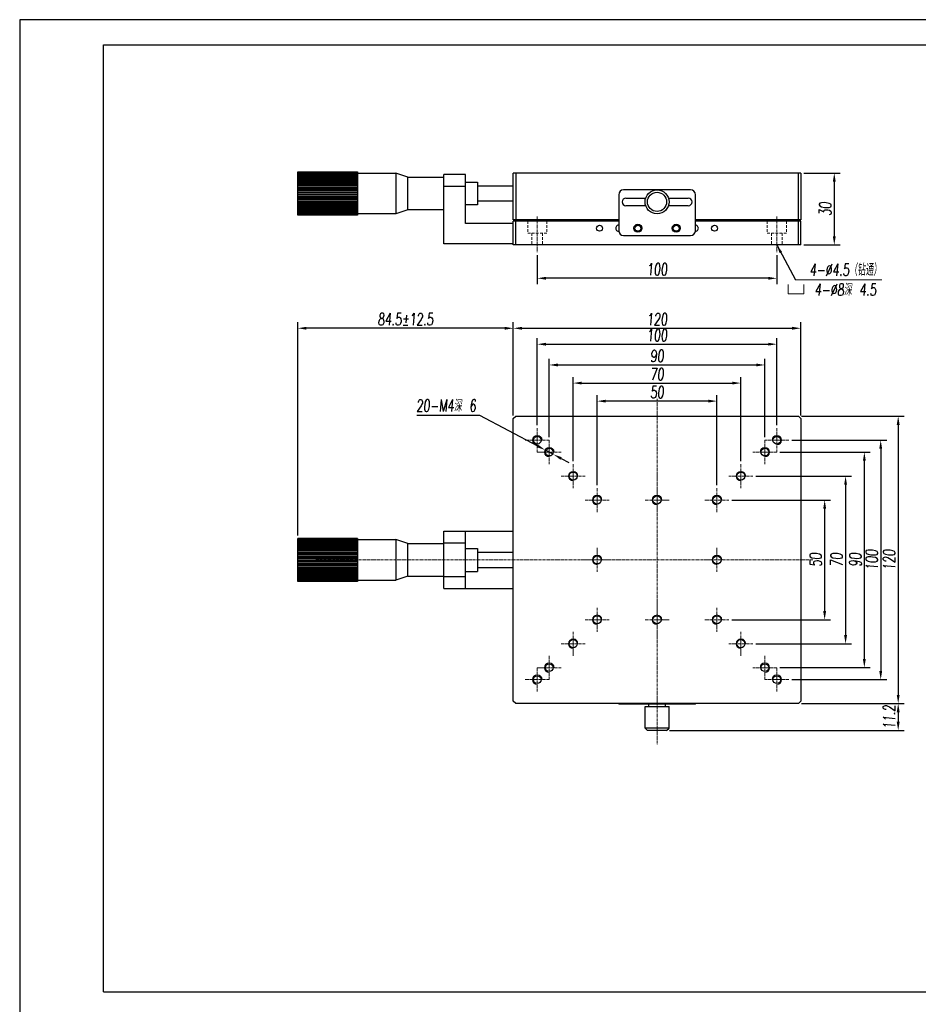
# Model space of a CAD drawing. Header units: millimetres. Extents: x 14311 to 14900, y 137 to 970.
# Tile 4 of 5: x 14311 to 14686, y 559 to 970. Entities that reach past the tile are written whole.
import ezdxf

# ---------------------------------------------------------------- set-up
doc = ezdxf.new("R2010")
doc.units = ezdxf.units.MM
doc.header["$LTSCALE"] = 0.3
doc.linetypes.add('CENTERX2', pattern=[20.32, 12.7, -2.54, 2.54, -2.54])
doc.linetypes.add('DASHED', pattern=[19.05, 12.7, -6.35])
doc.layers.add('02___PRT_ALL_AXES', color=7, linetype='Continuous')
for name, color, linetype, lineweight in [('中心线', 5, 'CENTERX2', 13), ('剖面线', 50, 'Continuous', 13), ('外框', 7, 'Continuous', 30), ('标注', 1, 'Continuous', 18), ('虚线', 6, 'DASHED', 13), ('螺纹线', 3, 'Continuous', 13)]:
    doc.layers.add(name, color=color, linetype=linetype, lineweight=lineweight)
doc.styles.get("Standard").update_dxf_attribs({"font": 'txt.shx', "width": 0.67, "oblique": 5, "bigfont": 'gbcbig.shx'})
doc.dimstyles.new('2', dxfattribs={"dimscale": 2, "dimtxt": 2.5, "dimasz": 1.8, "dimexe": 1.25, "dimexo": 0.625, "dimtad": 1, "dimdsep": 46, "dimtxsty": 'Standard', "dimcen": 1.8, "dimadec": 0, "dimazin": 0, "dimtfac": 1, "dimtmove": 0, "dimatfit": 3, "dimfxl": 0, "dimarcsym": 0})
doc.dimstyles.new('2$3', dxfattribs={"dimscale": 2, "dimtxt": 2.5, "dimasz": 1.8, "dimexe": 1.25, "dimexo": 0.625, "dimtad": 1, "dimtoh": 1, "dimdsep": 46, "dimtxsty": 'Standard', "dimcen": 1.8, "dimadec": 0, "dimazin": 0, "dimtfac": 1, "dimtmove": 0, "dimatfit": 3, "dimfxl": 0, "dimarcsym": 0})

# ---------------------------------------------------------------- blocks, each defined once
blk = doc.blocks.new('Y')
at = {"lineweight": 30}
blk.add_line((-4136.76, 2009.27), (-3862.74, 2009.27), dxfattribs=at)
for points in [[(-3857.44, 2213.99), (-4154.44, 2213.99), (-4154.44, 2003.97)], [(-4136.76, 2009.27), (-4136.76, 2208.69), (-3862.74, 2208.69)]]:
    blk.add_lwpolyline(points, dxfattribs=at)
blk = doc.blocks.new('W')
blk.add_blockref('Y', (0, 0))
blk = doc.blocks.new('2')
at = {"layer": '标注', "ltscale": 0.3}
for p, q in [((-5.625, 6.75), (-5.625, 0)), ((-5.625, 0), (3.375, 0)), ((-5.625, 0), (5.625, 0)), ((5.625, 0), (5.625, 6.75))]:
    blk.add_line(p, q, dxfattribs=at)
blk = doc.blocks.new('*D119')
at = {"layer": 'Defpoints', "color": 0}
for p in [(14530.01, 790.22), (14533.55, 788.35)]:
    blk.add_point(p, dxfattribs=at)
at = {"layer": '标注', "color": 0, "lineweight": -2}
for p, q in [((14476.55, 804.78), (14502.63, 804.78)), ((14502.63, 804.78), (14526.83, 791.91)), ((14533.55, 788.35), (14530.01, 790.22)), ((14536.72, 786.66), (14539.9, 784.97))]:
    blk.add_line(p, q, dxfattribs=at)
at = {"layer": '标注', "color": 0}
for points in [[(14527.12, 792.44), (14526.55, 791.38), (14530.01, 790.22)], [(14537.01, 787.19), (14536.44, 786.13), (14533.55, 788.35)]]:
    blk.add_solid(points, dxfattribs=at)
at = {"layer": '标注', "color": 0, "insert": (14488.73, 808.72), "char_height": 5, "attachment_point": 5}
blk.add_mtext('20-M4深 6', dxfattribs=at)
blk = doc.blocks.new('*D123')
at = {"layer": 'Defpoints', "color": 0}
for p in [(14551.78, 810.6), (14551.78, 774.29), (14601.78, 774.29)]:
    blk.add_point(p, dxfattribs=at)
at = {"layer": '标注', "color": 0, "lineweight": -2}
for p, q in [((14551.78, 775.54), (14551.78, 813.1)), ((14598.18, 810.6), (14555.38, 810.6)), ((14601.78, 775.54), (14601.78, 813.1))]:
    blk.add_line(p, q, dxfattribs=at)
at = {"layer": '标注', "color": 0}
for points in [[(14555.38, 811.2), (14555.38, 810), (14551.78, 810.6)], [(14598.18, 811.2), (14598.18, 810), (14601.78, 810.6)]]:
    blk.add_solid(points, dxfattribs=at)
at = {"layer": '标注', "color": 0, "insert": (14576.78, 814.35), "char_height": 5, "attachment_point": 5}
blk.add_mtext('50', dxfattribs=at)
blk = doc.blocks.new('*D124')
at = {"layer": 'Defpoints', "color": 0}
for p in [(14611.78, 818.13), (14541.78, 784.29), (14611.78, 784.29)]:
    blk.add_point(p, dxfattribs=at)
at = {"layer": '标注', "color": 0, "lineweight": -2}
for p, q in [((14541.78, 785.54), (14541.78, 820.63)), ((14611.78, 785.54), (14611.78, 820.63)), ((14545.38, 818.13), (14608.18, 818.13))]:
    blk.add_line(p, q, dxfattribs=at)
at = {"layer": '标注', "color": 0}
for points in [[(14545.38, 818.73), (14545.38, 817.53), (14541.78, 818.13)], [(14608.18, 818.73), (14608.18, 817.53), (14611.78, 818.13)]]:
    blk.add_solid(points, dxfattribs=at)
at = {"layer": '标注', "color": 0, "insert": (14576.78, 821.88), "char_height": 5, "attachment_point": 5}
blk.add_mtext('70', dxfattribs=at)
blk = doc.blocks.new('*D125')
at = {"layer": 'Defpoints', "color": 0}
for p in [(14621.78, 825.7), (14531.78, 794.29), (14621.78, 794.29)]:
    blk.add_point(p, dxfattribs=at)
at = {"layer": '标注', "color": 0, "lineweight": -2}
for p, q in [((14531.78, 795.54), (14531.78, 828.2)), ((14621.78, 795.54), (14621.78, 828.2)), ((14535.38, 825.7), (14618.18, 825.7))]:
    blk.add_line(p, q, dxfattribs=at)
at = {"layer": '标注', "color": 0}
for points in [[(14535.38, 826.3), (14535.38, 825.1), (14531.78, 825.7)], [(14618.18, 826.3), (14618.18, 825.1), (14621.78, 825.7)]]:
    blk.add_solid(points, dxfattribs=at)
at = {"layer": '标注', "color": 0, "insert": (14576.78, 829.45), "char_height": 5, "attachment_point": 5}
blk.add_mtext('90', dxfattribs=at)
blk = doc.blocks.new('*D128')
at = {"layer": 'Defpoints', "color": 0}
for p in [(14606.78, 769.29), (14606.78, 719.29), (14646.74, 719.29)]:
    blk.add_point(p, dxfattribs=at)
at = {"layer": '标注', "color": 0, "lineweight": -2}
for p, q in [((14608.03, 769.29), (14649.24, 769.29)), ((14646.74, 765.69), (14646.74, 722.89)), ((14608.03, 719.29), (14649.24, 719.29))]:
    blk.add_line(p, q, dxfattribs=at)
at = {"layer": '标注', "color": 0}
for points in [[(14646.14, 765.69), (14647.34, 765.69), (14646.74, 769.29)], [(14646.14, 722.89), (14647.34, 722.89), (14646.74, 719.29)]]:
    blk.add_solid(points, dxfattribs=at)
at = {"layer": '标注', "color": 0, "insert": (14642.99, 744.29), "char_height": 5, "attachment_point": 5, "rotation": 90}
blk.add_mtext('50', dxfattribs=at)
blk = doc.blocks.new('*D129')
at = {"layer": 'Defpoints', "color": 0}
for p in [(14616.78, 779.29), (14616.78, 709.29), (14655.48, 709.29)]:
    blk.add_point(p, dxfattribs=at)
at = {"layer": '标注', "color": 0, "lineweight": -2}
for p, q in [((14618.03, 779.29), (14657.98, 779.29)), ((14655.48, 775.69), (14655.48, 712.89)), ((14618.03, 709.29), (14657.98, 709.29))]:
    blk.add_line(p, q, dxfattribs=at)
at = {"layer": '标注', "color": 0}
for points in [[(14654.88, 775.69), (14656.08, 775.69), (14655.48, 779.29)], [(14654.88, 712.89), (14656.08, 712.89), (14655.48, 709.29)]]:
    blk.add_solid(points, dxfattribs=at)
at = {"layer": '标注', "color": 0, "insert": (14651.73, 744.29), "char_height": 5, "attachment_point": 5, "rotation": 90}
blk.add_mtext('70', dxfattribs=at)
blk = doc.blocks.new('*D130')
at = {"layer": 'Defpoints', "color": 0}
for p in [(14626.78, 789.29), (14663.31, 789.29), (14626.78, 699.29)]:
    blk.add_point(p, dxfattribs=at)
at = {"layer": '标注', "color": 0, "lineweight": -2}
for p, q in [((14628.03, 789.29), (14665.81, 789.29)), ((14663.31, 702.89), (14663.31, 785.69)), ((14628.03, 699.29), (14665.81, 699.29))]:
    blk.add_line(p, q, dxfattribs=at)
at = {"layer": '标注', "color": 0}
for points in [[(14662.71, 785.69), (14663.91, 785.69), (14663.31, 789.29)], [(14662.71, 702.89), (14663.91, 702.89), (14663.31, 699.29)]]:
    blk.add_solid(points, dxfattribs=at)
at = {"layer": '标注', "color": 0, "insert": (14659.56, 744.29), "char_height": 5, "attachment_point": 5, "rotation": 90}
blk.add_mtext('90', dxfattribs=at)
blk = doc.blocks.new('*D162')
at = {"layer": 'Defpoints', "color": 0}
for p in [(14426.78, 841.03), (14516.78, 803.29), (14426.78, 753.27)]:
    blk.add_point(p, dxfattribs=at)
at = {"layer": '剖面线', "color": 0, "lineweight": -2}
for p, q in [((14426.78, 754.52), (14426.78, 843.53)), ((14516.78, 804.54), (14516.78, 843.53)), ((14513.18, 841.03), (14430.38, 841.03))]:
    blk.add_line(p, q, dxfattribs=at)
at = {"layer": '剖面线', "color": 0}
for points in [[(14430.38, 841.63), (14430.38, 840.43), (14426.78, 841.03)], [(14513.18, 841.63), (14513.18, 840.43), (14516.78, 841.03)]]:
    blk.add_solid(points, dxfattribs=at)
at = {"layer": '剖面线', "color": 0, "insert": (14471.78, 844.78), "char_height": 5, "attachment_point": 5}
blk.add_mtext('84.5%%P12.5', dxfattribs=at)
blk = doc.blocks.new('*D175')
at = {"layer": 'Defpoints', "color": 0}
for p in [(14526.78, 872.75), (14626.78, 872.75), (14526.78, 861.9)]:
    blk.add_point(p, dxfattribs=at)
at = {"layer": '标注', "color": 0, "lineweight": -2}
for p, q in [((14526.78, 871.5), (14526.78, 859.4)), ((14626.78, 871.5), (14626.78, 859.4)), ((14623.18, 861.9), (14530.38, 861.9))]:
    blk.add_line(p, q, dxfattribs=at)
at = {"layer": '标注', "color": 0}
for points in [[(14530.38, 862.5), (14530.38, 861.3), (14526.78, 861.9)], [(14623.18, 862.5), (14623.18, 861.3), (14626.78, 861.9)]]:
    blk.add_solid(points, dxfattribs=at)
at = {"layer": '标注', "color": 0, "insert": (14576.78, 865.65), "char_height": 5, "attachment_point": 5}
blk.add_mtext('100', dxfattribs=at)
blk = doc.blocks.new('*D176')
at = {"layer": 'Defpoints', "color": 0, "ltscale": 0.3}
for p in [(14626.78, 834.37), (14526.78, 799.29), (14626.78, 799.29)]:
    blk.add_point(p, dxfattribs=at)
at = {"layer": '标注', "color": 0, "lineweight": -2, "ltscale": 0.3}
for p, q in [((14526.78, 800.54), (14526.78, 836.87)), ((14626.78, 800.54), (14626.78, 836.87)), ((14530.38, 834.37), (14623.18, 834.37))]:
    blk.add_line(p, q, dxfattribs=at)
at = {"layer": '标注', "color": 0, "ltscale": 0.3}
for points in [[(14530.38, 834.97), (14530.38, 833.77), (14526.78, 834.37)], [(14623.18, 834.97), (14623.18, 833.77), (14626.78, 834.37)]]:
    blk.add_solid(points, dxfattribs=at)
at = {"layer": '标注', "color": 0, "ltscale": 0.3, "insert": (14576.78, 838.12), "char_height": 5, "attachment_point": 5}
blk.add_mtext('100', dxfattribs=at)
blk = doc.blocks.new('*D177')
at = {"layer": 'Defpoints', "color": 0, "ltscale": 0.3}
for p in [(14631.78, 794.29), (14631.78, 694.29), (14670.14, 694.29)]:
    blk.add_point(p, dxfattribs=at)
at = {"layer": '标注', "color": 0, "lineweight": -2, "ltscale": 0.3}
for p, q in [((14633.03, 794.29), (14672.64, 794.29)), ((14670.14, 790.69), (14670.14, 697.89)), ((14633.03, 694.29), (14672.64, 694.29))]:
    blk.add_line(p, q, dxfattribs=at)
at = {"layer": '标注', "color": 0, "ltscale": 0.3}
for points in [[(14669.54, 790.69), (14670.74, 790.69), (14670.14, 794.29)], [(14669.54, 697.89), (14670.74, 697.89), (14670.14, 694.29)]]:
    blk.add_solid(points, dxfattribs=at)
at = {"layer": '标注', "color": 0, "ltscale": 0.3, "insert": (14666.39, 744.29), "char_height": 5, "attachment_point": 5, "rotation": 90}
blk.add_mtext('100', dxfattribs=at)
blk = doc.blocks.new('*D178')
at = {"layer": 'Defpoints', "color": 0, "ltscale": 0.3}
for p in [(14636.78, 905.81), (14636.78, 875.81), (14650.76, 875.81)]:
    blk.add_point(p, dxfattribs=at)
at = {"layer": '标注', "color": 0, "lineweight": -2, "ltscale": 0.3}
for p, q in [((14638.03, 905.81), (14653.26, 905.81)), ((14650.76, 902.21), (14650.76, 879.41)), ((14638.03, 875.81), (14653.26, 875.81))]:
    blk.add_line(p, q, dxfattribs=at)
at = {"layer": '标注', "color": 0, "ltscale": 0.3}
for points in [[(14650.16, 902.21), (14651.36, 902.21), (14650.76, 905.81)], [(14650.16, 879.41), (14651.36, 879.41), (14650.76, 875.81)]]:
    blk.add_solid(points, dxfattribs=at)
at = {"layer": '标注', "color": 0, "ltscale": 0.3, "insert": (14647.01, 890.81), "char_height": 5, "attachment_point": 5, "rotation": 90}
blk.add_mtext('30', dxfattribs=at)
blk = doc.blocks.new('*D180')
at = {"layer": 'Defpoints', "color": 0, "ltscale": 0.3}
for p in [(14636.78, 841.03), (14516.78, 803.29), (14636.78, 803.29)]:
    blk.add_point(p, dxfattribs=at)
at = {"layer": '标注', "color": 0, "lineweight": -2, "ltscale": 0.3}
for p, q in [((14516.78, 804.54), (14516.78, 843.53)), ((14636.78, 804.54), (14636.78, 843.53)), ((14520.38, 841.03), (14633.18, 841.03))]:
    blk.add_line(p, q, dxfattribs=at)
at = {"layer": '标注', "color": 0, "ltscale": 0.3}
for points in [[(14520.38, 841.63), (14520.38, 840.43), (14516.78, 841.03)], [(14633.18, 841.63), (14633.18, 840.43), (14636.78, 841.03)]]:
    blk.add_solid(points, dxfattribs=at)
at = {"layer": '标注', "color": 0, "ltscale": 0.3, "insert": (14576.78, 844.78), "char_height": 5, "attachment_point": 5}
blk.add_mtext('120', dxfattribs=at)
blk = doc.blocks.new('*D181')
at = {"layer": 'Defpoints', "color": 0, "ltscale": 0.3}
for p in [(14635.78, 804.29), (14635.78, 684.29), (14677.44, 684.29)]:
    blk.add_point(p, dxfattribs=at)
at = {"layer": '标注', "color": 0, "lineweight": -2, "ltscale": 0.3}
for p, q in [((14637.03, 804.29), (14679.94, 804.29)), ((14677.44, 800.69), (14677.44, 687.89)), ((14637.03, 684.29), (14679.94, 684.29))]:
    blk.add_line(p, q, dxfattribs=at)
at = {"layer": '标注', "color": 0, "ltscale": 0.3}
for points in [[(14676.84, 800.69), (14678.04, 800.69), (14677.44, 804.29)], [(14676.84, 687.89), (14678.04, 687.89), (14677.44, 684.29)]]:
    blk.add_solid(points, dxfattribs=at)
at = {"layer": '标注', "color": 0, "ltscale": 0.3, "insert": (14673.69, 744.29), "char_height": 5, "attachment_point": 5, "rotation": 90}
blk.add_mtext('120', dxfattribs=at)
blk = doc.blocks.new('*D182')
at = {"layer": 'Defpoints', "color": 0, "ltscale": 0.3}
for p in [(14635.78, 684.29), (14580.78, 673.09), (14677.44, 673.09)]:
    blk.add_point(p, dxfattribs=at)
at = {"layer": '标注', "color": 0, "lineweight": -2, "ltscale": 0.3}
for p, q in [((14637.03, 684.29), (14679.94, 684.29)), ((14677.44, 680.69), (14677.44, 676.69)), ((14582.03, 673.09), (14679.94, 673.09))]:
    blk.add_line(p, q, dxfattribs=at)
at = {"layer": '标注', "color": 0, "ltscale": 0.3}
for points in [[(14676.84, 680.69), (14678.04, 680.69), (14677.44, 684.29)], [(14676.84, 676.69), (14678.04, 676.69), (14677.44, 673.09)]]:
    blk.add_solid(points, dxfattribs=at)
at = {"layer": '标注', "color": 0, "ltscale": 0.3, "insert": (14673.69, 678.69), "char_height": 5, "attachment_point": 5, "rotation": 90}
blk.add_mtext('11.2', dxfattribs=at)

msp = doc.modelspace()

# ---------------------------------------------------------------- linework, layer by layer
at = {"color": 7, "linetype": 'Continuous'}
for p, q in [((14426.78, 906.207), (14426.78, 906.291)), ((14426.78, 906.291), (14451.78, 906.291)), ((14451.78, 906.207), (14426.78, 906.207)), ((14426.78, 906.046), (14426.78, 906.185)), ((14426.78, 906.185), (14451.78, 906.185)), ((14426.78, 905.377), (14426.78, 906.019)), ((14451.78, 906.019), (14426.78, 906.019)), ((14426.78, 905.982), (14451.78, 905.982)), ((14451.78, 905.735), (14426.78, 905.735)), ((14426.78, 905.684), (14451.78, 905.684)), ((14426.78, 903.05), (14426.78, 905.358)), ((14451.78, 905.358), (14426.78, 905.358)), ((14426.78, 905.294), (14451.78, 905.294)), ((14451.78, 904.894), (14426.78, 904.894)), ((14426.78, 904.816), (14451.78, 904.816)), ((14451.78, 906.291), (14451.78, 894.909)), ((14451.78, 905.807), (14467.78, 905.807)), ((14467.78, 905.807), (14467.78, 888.807)), ((14472.78, 904.107), (14467.78, 905.807)), ((14487.78, 876.307), (14487.78, 905.307)), ((14496.78, 905.307), (14487.78, 905.307)), ((14496.78, 884.807), (14496.78, 905.307)), ((14516.78, 886.307), (14516.78, 905.807)), ((14636.78, 905.807), (14516.78, 905.807)), ((14517.78, 905.807), (14517.78, 886.307)), ((14635.78, 886.307), (14635.78, 905.807)), ((14636.78, 905.807), (14636.78, 886.307)), ((14451.78, 904.346), (14426.78, 904.346)), ((14426.78, 904.257), (14451.78, 904.257)), ((14451.78, 903.721), (14426.78, 903.721)), ((14426.78, 903.621), (14451.78, 903.621)), ((14426.78, 901.512), (14426.78, 903.026)), ((14451.78, 903.026), (14426.78, 903.026)), ((14426.78, 902.916), (14451.78, 902.916)), ((14451.78, 902.269), (14426.78, 902.269)), ((14426.78, 902.149), (14451.78, 902.149)), ((14426.78, 900.681), (14426.78, 901.457)), ((14451.78, 901.457), (14426.78, 901.457)), ((14426.78, 901.33), (14451.78, 901.33)), ((14426.78, 899.72), (14426.78, 900.599)), ((14451.78, 900.599), (14426.78, 900.599)), ((14472.78, 890.507), (14472.78, 904.107)), ((14472.78, 904.107), (14487.78, 904.107)), ((14496.78, 902.107), (14501.78, 902.107)), ((14501.78, 902.107), (14501.78, 892.507)), ((14501.78, 900.507), (14516.78, 900.507)), ((14426.78, 900.466), (14451.78, 900.466)), ((14426.78, 893.158), (14426.78, 899.705)), ((14451.78, 899.705), (14426.78, 899.705)), ((14426.78, 899.568), (14451.78, 899.568)), ((14451.78, 898.785), (14426.78, 898.785)), ((14426.78, 898.645), (14451.78, 898.645)), ((14451.78, 897.849), (14426.78, 897.849)), ((14426.78, 897.707), (14451.78, 897.707)), ((14451.78, 896.907), (14426.78, 896.907)), ((14426.78, 896.765), (14451.78, 896.765)), ((14487.78, 900.307), (14496.78, 900.307)), ((14560.78, 896.807), (14560.78, 881.807)), ((14590.78, 898.807), (14562.78, 898.807)), ((14592.78, 881.807), (14592.78, 896.807)), ((14451.78, 895.97), (14426.78, 895.97)), ((14426.78, 895.829), (14451.78, 895.829)), ((14451.78, 895.047), (14426.78, 895.047)), ((14426.78, 894.909), (14451.78, 894.909)), ((14451.78, 894.149), (14426.78, 894.149)), ((14426.78, 894.016), (14451.78, 894.016)), ((14451.78, 893.285), (14426.78, 893.285)), ((14426.78, 893.158), (14451.78, 893.158)), ((14426.78, 892.346), (14426.78, 893.124)), ((14451.78, 892.465), (14426.78, 892.465)), ((14426.78, 892.346), (14451.78, 892.346)), ((14451.78, 894.88), (14451.78, 894.016)), ((14451.78, 893.935), (14451.78, 893.158)), ((14451.78, 893.123), (14451.78, 891.588)), ((14501.78, 892.507), (14496.78, 892.507)), ((14516.78, 894.107), (14501.78, 894.107)), ((14563.78, 895.407), (14572.054, 895.407)), ((14581.506, 895.407), (14589.78, 895.407)), ((14426.78, 891.588), (14426.78, 892.253)), ((14451.78, 891.699), (14426.78, 891.699)), ((14426.78, 891.588), (14451.78, 891.588)), ((14426.78, 890.268), (14426.78, 891.553)), ((14451.78, 890.994), (14426.78, 890.994)), ((14426.78, 890.893), (14451.78, 890.893)), ((14451.78, 890.358), (14426.78, 890.358)), ((14426.78, 890.268), (14451.78, 890.268)), ((14426.78, 888.324), (14426.78, 890.237)), ((14451.78, 889.798), (14426.78, 889.798)), ((14426.78, 889.721), (14451.78, 889.721)), ((14451.78, 889.321), (14426.78, 889.321)), ((14426.78, 889.256), (14451.78, 889.256)), ((14451.78, 888.931), (14426.78, 888.931)), ((14426.78, 888.88), (14451.78, 888.88)), ((14451.78, 888.633), (14426.78, 888.633)), ((14426.78, 888.596), (14451.78, 888.596)), ((14451.78, 888.43), (14426.78, 888.43)), ((14426.78, 888.407), (14451.78, 888.407)), ((14451.78, 888.324), (14426.78, 888.324)), ((14451.78, 891.552), (14451.78, 890.268)), ((14451.78, 890.237), (14451.78, 889.256)), ((14451.78, 889.232), (14451.78, 888.596)), ((14467.78, 888.807), (14451.78, 888.807)), ((14451.78, 888.582), (14451.78, 888.43)), ((14451.78, 888.407), (14451.78, 888.324)), ((14472.78, 890.507), (14467.78, 888.807)), ((14487.78, 890.507), (14472.78, 890.507)), ((14572.054, 892.207), (14563.78, 892.207)), ((14589.78, 892.207), (14581.506, 892.207)), ((14516.78, 884.807), (14496.78, 884.807)), ((14560.78, 886.307), (14516.78, 886.307)), ((14516.78, 875.807), (14516.78, 885.807)), ((14560.78, 885.807), (14516.78, 885.807)), ((14517.78, 875.807), (14517.78, 885.807)), ((14636.78, 886.307), (14592.78, 886.307)), ((14636.78, 885.807), (14592.78, 885.807)), ((14635.78, 875.807), (14635.78, 885.807)), ((14636.78, 875.807), (14636.78, 885.807)), ((14516.78, 876.307), (14487.78, 876.307)), ((14562.78, 879.807), (14590.78, 879.807)), ((14636.78, 875.807), (14516.78, 875.807)), ((14516.78, 803.286), (14517.78, 804.286)), ((14516.78, 685.286), (14516.78, 803.286)), ((14517.78, 804.286), (14635.78, 804.286)), ((14635.78, 804.286), (14636.78, 803.286)), ((14636.78, 803.286), (14636.78, 685.286)), ((14426.78, 753.179), (14426.78, 753.27)), ((14426.78, 753.27), (14451.78, 753.27)), ((14451.78, 753.186), (14426.78, 753.186)), ((14426.78, 752.358), (14426.78, 753.164)), ((14426.78, 753.164), (14451.78, 753.164)), ((14451.78, 752.998), (14426.78, 752.998)), ((14426.78, 752.961), (14451.78, 752.961)), ((14451.78, 752.714), (14426.78, 752.714)), ((14426.78, 752.663), (14451.78, 752.663)), ((14451.78, 753.27), (14451.78, 751.406)), ((14451.78, 752.786), (14467.78, 752.786)), ((14467.78, 752.786), (14467.78, 735.786)), ((14472.78, 751.086), (14467.78, 752.786)), ((14487.78, 732.286), (14487.78, 756.286)), ((14487.78, 756.286), (14516.78, 756.286)), ((14496.78, 732.286), (14496.78, 756.286)), ((14426.78, 750.033), (14426.78, 752.338)), ((14451.78, 752.338), (14426.78, 752.338)), ((14426.78, 752.273), (14451.78, 752.273)), ((14451.78, 751.873), (14426.78, 751.873)), ((14426.78, 751.795), (14451.78, 751.795)), ((14451.78, 751.325), (14426.78, 751.325)), ((14426.78, 751.236), (14451.78, 751.236)), ((14451.78, 750.701), (14426.78, 750.701)), ((14426.78, 750.6), (14451.78, 750.6)), ((14426.78, 749.311), (14426.78, 750.005)), ((14451.78, 750.005), (14426.78, 750.005)), ((14426.78, 749.895), (14451.78, 749.895)), ((14426.78, 748.492), (14426.78, 749.248)), ((14451.78, 749.248), (14426.78, 749.248)), ((14426.78, 749.128), (14451.78, 749.128)), ((14426.78, 747.664), (14426.78, 748.436)), ((14451.78, 748.436), (14426.78, 748.436)), ((14451.78, 751.325), (14451.78, 750.033)), ((14451.78, 750.005), (14451.78, 749.311)), ((14451.78, 749.248), (14451.78, 741.888)), ((14472.78, 737.486), (14472.78, 751.086)), ((14472.78, 751.086), (14487.78, 751.086)), ((14496.78, 751.286), (14487.78, 751.286)), ((14496.78, 749.086), (14501.78, 749.086)), ((14501.78, 749.086), (14501.78, 739.486)), ((14426.78, 748.309), (14451.78, 748.309)), ((14426.78, 746.708), (14426.78, 747.578)), ((14451.78, 747.578), (14426.78, 747.578)), ((14426.78, 747.445), (14451.78, 747.445)), ((14426.78, 739.325), (14426.78, 746.684)), ((14451.78, 746.684), (14426.78, 746.684)), ((14426.78, 746.547), (14451.78, 746.547)), ((14451.78, 745.765), (14426.78, 745.765)), ((14426.78, 745.624), (14451.78, 745.624)), ((14451.78, 744.829), (14426.78, 744.829)), ((14426.78, 744.686), (14451.78, 744.686)), ((14501.78, 747.486), (14516.78, 747.486)), ((14451.78, 743.886), (14426.78, 743.886)), ((14426.78, 743.744), (14451.78, 743.744)), ((14451.78, 742.949), (14426.78, 742.949)), ((14426.78, 742.808), (14451.78, 742.808)), ((14451.78, 742.026), (14426.78, 742.026)), ((14426.78, 741.888), (14451.78, 741.888)), ((14451.78, 741.128), (14426.78, 741.128)), ((14426.78, 740.995), (14451.78, 740.995)), ((14451.78, 740.264), (14426.78, 740.264)), ((14451.78, 741.865), (14451.78, 740.995)), ((14451.78, 740.909), (14451.78, 740.137)), ((14501.78, 741.086), (14516.78, 741.086)), ((14426.78, 740.137), (14451.78, 740.137)), ((14451.78, 739.445), (14426.78, 739.445)), ((14426.78, 739.325), (14451.78, 739.325)), ((14426.78, 738.567), (14426.78, 739.262)), ((14451.78, 738.678), (14426.78, 738.678)), ((14426.78, 738.567), (14451.78, 738.567)), ((14426.78, 737.247), (14426.78, 738.54)), ((14451.78, 737.973), (14426.78, 737.973)), ((14426.78, 737.872), (14451.78, 737.872)), ((14451.78, 737.337), (14426.78, 737.337)), ((14426.78, 737.247), (14451.78, 737.247)), ((14426.78, 735.303), (14426.78, 737.167)), ((14451.78, 736.777), (14426.78, 736.777)), ((14426.78, 736.7), (14451.78, 736.7)), ((14451.78, 736.3), (14426.78, 736.3)), ((14426.78, 736.235), (14451.78, 736.235)), ((14451.78, 740.081), (14451.78, 739.325)), ((14451.78, 739.262), (14451.78, 738.567)), ((14451.78, 738.54), (14451.78, 736.235)), ((14451.78, 736.214), (14451.78, 735.409)), ((14472.78, 737.486), (14467.78, 735.786)), ((14472.78, 737.486), (14487.78, 737.486)), ((14496.78, 737.286), (14487.78, 737.286)), ((14496.78, 739.486), (14501.78, 739.486)), ((14451.78, 735.91), (14426.78, 735.91)), ((14426.78, 735.859), (14451.78, 735.859)), ((14451.78, 735.612), (14426.78, 735.612)), ((14426.78, 735.575), (14451.78, 735.575)), ((14451.78, 735.409), (14426.78, 735.409)), ((14426.78, 735.386), (14451.78, 735.386)), ((14451.78, 735.303), (14426.78, 735.303)), ((14451.78, 735.786), (14467.78, 735.786)), ((14451.78, 735.394), (14451.78, 735.303)), ((14487.78, 732.286), (14516.78, 732.286)), ((14517.78, 684.286), (14516.78, 685.286)), ((14635.78, 684.286), (14517.78, 684.286)), ((14560.78, 684.286), (14560.78, 684.086)), ((14592.78, 684.086), (14560.78, 684.086)), ((14562.78, 684.086), (14562.78, 684.286)), ((14590.78, 684.286), (14590.78, 684.086)), ((14592.78, 684.086), (14592.78, 684.286)), ((14636.78, 685.286), (14635.78, 684.286)), ((14581.78, 674.086), (14571.78, 674.086)), ((14572.78, 673.086), (14571.78, 674.086)), ((14580.78, 673.086), (14572.78, 673.086)), ((14580.78, 673.086), (14581.78, 674.086))]:
    msp.add_line(p, q, dxfattribs=at)
for centre, radius in [((14576.78, 893.807), 5), ((14576.78, 893.807), 4), ((14552.78, 882.807), 1.25), ((14568.78, 882.807), 1.7), ((14568.78, 882.807), 1.25), ((14584.78, 882.807), 1.7), ((14584.78, 882.807), 1.25), ((14600.78, 882.807), 1.25), ((14526.78, 794.286), 1.6), ((14626.78, 794.286), 1.6), ((14531.78, 789.286), 1.6), ((14621.78, 789.286), 1.6), ((14541.78, 779.286), 1.7), ((14611.78, 779.286), 1.7), ((14551.78, 769.286), 1.7), ((14576.78, 769.286), 1.7), ((14601.78, 769.286), 1.7), ((14551.78, 744.286), 1.7), ((14601.78, 744.286), 1.7), ((14551.78, 719.286), 1.7), ((14576.78, 719.286), 1.7), ((14601.78, 719.286), 1.7), ((14541.78, 709.286), 1.7), ((14611.78, 709.286), 1.7), ((14531.78, 699.286), 1.6), ((14621.78, 699.286), 1.6), ((14526.78, 694.286), 1.6), ((14626.78, 694.286), 1.6)]:
    msp.add_circle(centre, radius, dxfattribs=at)
for centre, radius, start, end in [((14562.78, 896.807), 2, 90, 180), ((14590.78, 896.807), 2, 360, 90), ((14563.78, 893.807), 1.6, 90, 270), ((14589.78, 893.807), 1.6, 270, 90), ((14560.78, 882.807), 1.25, 90, 271.21138), ((14592.78, 882.807), 1.25, 268.79024, 90), ((14562.78, 881.807), 2, 180, 270), ((14590.78, 881.807), 2, 270, 0)]:
    msp.add_arc(centre, radius, start, end, dxfattribs=at)
at = {"layer": '02___PRT_ALL_AXES', "color": 7, "linetype": 'Continuous'}
for p, q in [((14571.78, 683.086), (14581.78, 683.086)), ((14571.78, 674.086), (14571.78, 683.086)), ((14573.28, 683.086), (14573.28, 684.086)), ((14580.28, 683.086), (14580.28, 684.086)), ((14581.78, 674.086), (14581.78, 683.086))]:
    msp.add_line(p, q, dxfattribs=at)
at = {"layer": '中心线', "ltscale": 0.3}
for p, q in [((14526.78, 887.757), (14526.78, 872.752)), ((14626.78, 887.757), (14626.78, 872.752)), ((14576.78, 811.555), (14576.78, 667.012)), ((14526.78, 799.286), (14526.78, 789.286)), ((14626.78, 799.286), (14626.78, 789.286)), ((14521.78, 794.286), (14531.78, 794.286)), ((14531.78, 794.286), (14531.78, 784.286)), ((14631.78, 794.286), (14621.78, 794.286)), ((14621.78, 794.286), (14621.78, 784.286)), ((14526.78, 789.286), (14536.78, 789.286)), ((14626.78, 789.286), (14616.78, 789.286)), ((14541.78, 784.286), (14541.78, 774.286)), ((14611.78, 784.286), (14611.78, 774.286)), ((14536.78, 779.286), (14546.78, 779.286)), ((14606.78, 779.286), (14616.78, 779.286)), ((14551.78, 774.286), (14551.78, 764.286)), ((14576.78, 774.286), (14576.78, 764.286)), ((14601.78, 774.286), (14601.78, 764.286)), ((14546.78, 769.286), (14556.78, 769.286)), ((14571.78, 769.286), (14581.78, 769.286)), ((14596.78, 769.286), (14606.78, 769.286)), ((14551.78, 749.286), (14551.78, 739.286)), ((14601.78, 749.286), (14601.78, 739.286)), ((14641.797, 744.286), (14434.316, 744.286)), ((14546.78, 744.286), (14556.78, 744.286)), ((14596.78, 744.286), (14606.78, 744.286)), ((14551.78, 724.286), (14551.78, 714.286)), ((14576.78, 724.286), (14576.78, 714.286)), ((14601.78, 724.286), (14601.78, 714.286)), ((14546.78, 719.286), (14556.78, 719.286)), ((14571.78, 719.286), (14581.78, 719.286)), ((14596.78, 719.286), (14606.78, 719.286)), ((14541.78, 714.286), (14541.78, 704.286)), ((14611.78, 714.286), (14611.78, 704.286)), ((14536.78, 709.286), (14546.78, 709.286)), ((14606.78, 709.286), (14616.78, 709.286)), ((14531.78, 704.286), (14531.78, 694.286)), ((14621.78, 704.286), (14621.78, 694.286)), ((14526.78, 699.286), (14536.78, 699.286)), ((14526.78, 699.286), (14526.78, 689.286)), ((14626.78, 699.286), (14616.78, 699.286)), ((14626.78, 699.286), (14626.78, 689.286)), ((14521.78, 694.286), (14531.78, 694.286)), ((14631.78, 694.286), (14621.78, 694.286))]:
    msp.add_line(p, q, dxfattribs=at)
at = {"layer": '标注', "ltscale": 0.3}
msp.add_line((14670.605, 861.316), (14634.53, 861.316), dxfattribs=at)
at = {"layer": '虚线', "ltscale": 0.3}
for p, q in [((14522.78, 885.807), (14522.78, 880.807)), ((14530.78, 885.807), (14530.78, 880.807)), ((14622.78, 885.807), (14622.78, 880.807)), ((14630.78, 885.807), (14630.78, 880.807)), ((14522.78, 880.807), (14530.78, 880.807)), ((14524.53, 880.807), (14524.53, 875.807)), ((14529.03, 880.807), (14529.03, 875.807)), ((14630.78, 880.807), (14622.78, 880.807)), ((14624.53, 880.807), (14624.53, 875.807)), ((14629.03, 880.807), (14629.03, 875.807))]:
    msp.add_line(p, q, dxfattribs=at)
at = {"layer": '螺纹线'}
for centre, start, end in [((14526.78, 794.286), 0, 270), ((14626.78, 794.286), 270, 180), ((14531.78, 789.286), 0, 270), ((14621.78, 789.286), 270, 180), ((14541.78, 779.286), 0, 270), ((14611.78, 779.286), 0, 270), ((14551.78, 769.286), 0, 270), ((14576.78, 769.286), 0, 270), ((14601.78, 769.286), 0, 270), ((14551.78, 744.286), 0, 270), ((14601.78, 744.286), 0, 270), ((14551.78, 719.286), 0, 270), ((14576.78, 719.286), 0, 270), ((14601.78, 719.286), 0, 270), ((14541.78, 709.286), 0, 270), ((14611.78, 709.286), 0, 270), ((14531.78, 699.286), 0, 270), ((14621.78, 699.286), 270, 180), ((14526.78, 694.286), 0, 270), ((14626.78, 694.286), 270, 180)]:
    msp.add_arc(centre, 2, start, end, dxfattribs=at)

# ---------------------------------------------------------------- block references
at = {"layer": '中心线', "xscale": 0.5780865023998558, "yscale": 0.5780865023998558, "zscale": 0.5780865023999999}
msp.add_blockref('2', (14634.774, 855.391), dxfattribs=at)
at = {"layer": '外框', "lineweight": 25, "xscale": 1.982879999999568, "yscale": 1.982880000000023, "zscale": 1.98288}
msp.add_blockref('W', (22548.473, -3420.186), dxfattribs=at)

# ---------------------------------------------------------------- texts
at = {"layer": '标注', "ltscale": 0.3, "insert": (14655.425, 861.316), "char_height": 4.99467, "attachment_point": 5}
msp.add_mtext('4-%%C4.5（钻通）\\P4-%%C8深 4.5', dxfattribs=at)

# ---------------------------------------------------------------- dimensions: what is measured, and where the dimension line sits
at = {"layer": '剖面线'}
dim = msp.add_linear_dim(base=(14426.78, 841.034), p1=(14516.78, 803.286), p2=(14426.78, 753.27), text='84.5%%P12.5', dimstyle='2', dxfattribs=at)
dim.commit()
dim.dimension.update_dxf_attribs({"geometry": '*D162', "text_midpoint": (14471.78, 844.784)})
at = {"layer": '标注', "ltscale": 0.3}
for base, p1, p2, picture, middle in [((14650.757, 875.807), (14636.78, 905.807), (14636.78, 875.807), '*D178', (14647.007, 890.807)), ((14677.444, 684.286), (14635.78, 804.286), (14635.78, 684.286), '*D181', (14673.694, 744.286)), ((14670.136, 694.286), (14631.78, 794.286), (14631.78, 694.286), '*D177', (14666.386, 744.286)), ((14677.444, 673.086), (14635.78, 684.286), (14580.78, 673.086), '*D182', (14673.694, 678.686))]:
    dim = msp.add_linear_dim(base=base, p1=p1, p2=p2, angle=90, dimstyle='2', dxfattribs=at)
    dim.commit()
    dim.dimension.update_dxf_attribs({"geometry": picture, "text_midpoint": middle})
at = {"layer": '标注'}
for base, p1, p2, picture, middle in [((14526.78, 861.903), (14626.78, 872.752), (14526.78, 872.752), '*D175', (14576.78, 865.653)), ((14621.78, 825.698), (14531.78, 794.286), (14621.78, 794.286), '*D125', (14576.78, 829.448)), ((14611.78, 818.128), (14541.78, 784.286), (14611.78, 784.286), '*D124', (14576.78, 821.878)), ((14551.78, 810.604), (14601.78, 774.286), (14551.78, 774.286), '*D123', (14576.78, 814.354))]:
    dim = msp.add_linear_dim(base=base, p1=p1, p2=p2, dimstyle='2', dxfattribs=at)
    dim.commit()
    dim.dimension.update_dxf_attribs({"geometry": picture, "text_midpoint": middle})
at = {"layer": '标注', "ltscale": 0.3}
for base, p1, p2, picture, middle in [((14636.78, 841.034), (14516.78, 803.286), (14636.78, 803.286), '*D180', (14576.78, 844.784)), ((14626.78, 834.369), (14526.78, 799.286), (14626.78, 799.286), '*D176', (14576.78, 838.119))]:
    dim = msp.add_linear_dim(base=base, p1=p1, p2=p2, dimstyle='2', dxfattribs=at)
    dim.commit()
    dim.dimension.update_dxf_attribs({"geometry": picture, "text_midpoint": middle})
at = {"layer": '标注'}
dim = msp.add_diameter_dim_2p(p1=(14533.546, 788.348), p2=(14530.014, 790.225), text='20-M4深 6', dimstyle='2$3', dxfattribs=at)
dim.commit()
dim.dimension.update_dxf_attribs({"geometry": '*D119', "text_midpoint": (14488.731, 804.777), "dimtype": 163})
for base, p1, p2, picture, middle in [((14663.305, 789.286), (14626.78, 699.286), (14626.78, 789.286), '*D130', (14659.555, 744.286)), ((14655.476, 709.286), (14616.78, 779.286), (14616.78, 709.286), '*D129', (14651.726, 744.286)), ((14646.737, 719.286), (14606.78, 769.286), (14606.78, 719.286), '*D128', (14642.987, 744.286))]:
    dim = msp.add_linear_dim(base=base, p1=p1, p2=p2, angle=90, dimstyle='2', dxfattribs=at)
    dim.commit()
    dim.dimension.update_dxf_attribs({"geometry": picture, "text_midpoint": middle})

# ---------------------------------------------------------------- leaders
at = {"layer": '标注', "ltscale": 0.3}
msp.add_leader([(14626.78, 875.807), (14634.53, 861.316)], dimstyle='2', dxfattribs=at)

doc.saveas('drawing.dxf')
